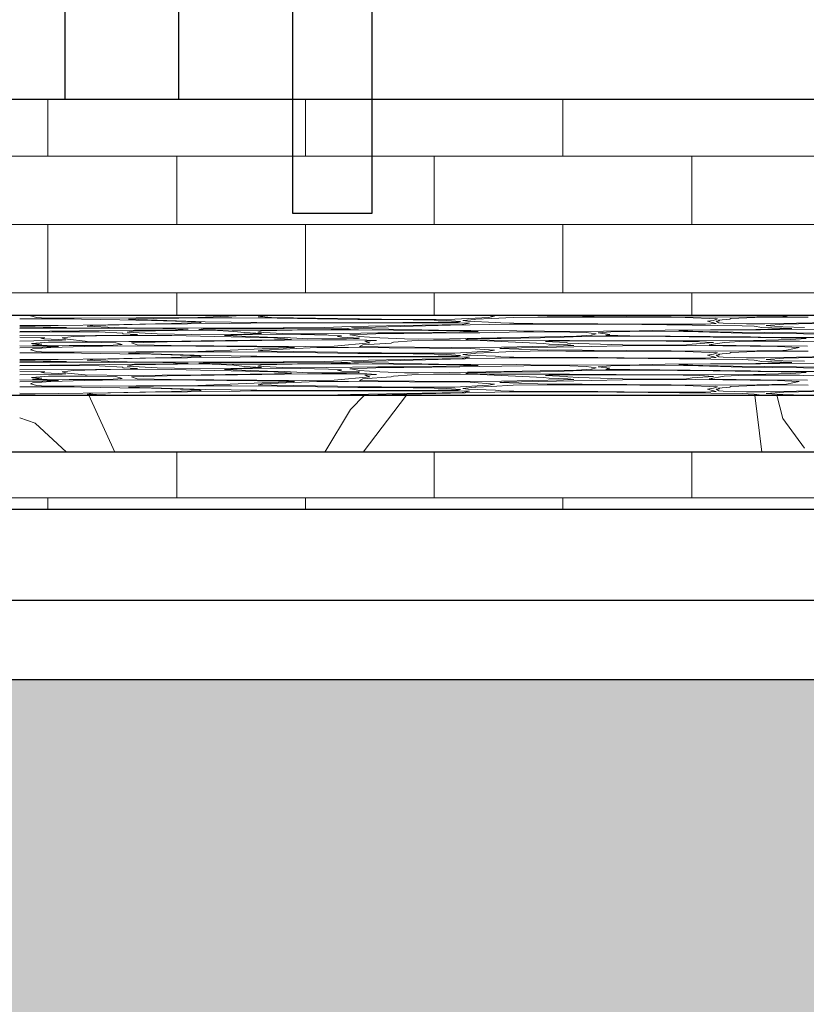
# Model space of a CAD drawing. Header units: millimetres. Extents: x -48769 to 5557, y 850 to 13065.
# Tile 39 of 56: x -16537 to -15846, y 3215 to 4080. Entities that reach past the tile are written whole.
import ezdxf

# ---------------------------------------------------------------- set-up
doc = ezdxf.new("R2010")
doc.units = ezdxf.units.MM
doc.header["$LTSCALE"] = 0.5
doc.header["$MEASUREMENT"] = 0
doc.linetypes.add('PLINE', pattern=[0])
for name, color, linetype in [('0 (Skravur)(Nye konstruksjoner)', 7, 'Continuous'), ('0(Nye konstruksjoner)', 7, 'Continuous'), ('232- Ikke-bærende yttervegger', 7, 'Continuous'), ('252- Gulv på grunn_ bunnplate', 7, 'Continuous'), ('71-- Bearbeidet terreng', 7, 'Continuous'), ('71-- Bearbeidet terreng (Skravur)', 7, 'Continuous')]:
    doc.layers.add(name, color=color, linetype=linetype)
doc.layers.add('235- Utvendig kledning og overflate', color=7, linetype='Continuous', lineweight=0)
doc.layers.add('255- Gulvoverflate', color=7, linetype='Continuous', lineweight=0)

# ---------------------------------------------------------------- blocks, each defined once
blk = doc.blocks.new('*X19')
at = {"layer": '235- Utvendig kledning og overflate', "linetype": 'PLINE'}
for p, q in [((-16398.77, 3660), (-16398.77, 3699.99)), ((-16172.58, 3660), (-16172.58, 3699.99)), ((-15946.39, 3660), (-15946.39, 3699.99)), ((-16738.06, 3660), (-16511.87, 3660)), ((-16511.87, 3660), (-16285.68, 3660)), ((-16511.87, 3650), (-16511.87, 3660)), ((-16511.87, 3650), (-16511.87, 3660)), ((-16285.68, 3660), (-16059.49, 3660)), ((-16285.68, 3650), (-16285.68, 3660)), ((-16285.68, 3650), (-16285.68, 3660)), ((-16059.49, 3660), (-15833.3, 3660)), ((-16059.49, 3650), (-16059.49, 3660)), ((-16059.49, 3650), (-16059.49, 3660))]:
    blk.add_line(p, q, dxfattribs=at)
blk = doc.blocks.new('*X20')
at = {"layer": '235- Utvendig kledning og overflate', "linetype": 'PLINE'}
for p, q in [((-16511.87, 3960), (-16511.87, 4010)), ((-16511.87, 3960), (-16511.87, 4010)), ((-16285.68, 3960), (-16285.68, 4010)), ((-16285.68, 3960), (-16285.68, 4010)), ((-16059.49, 3960), (-16059.49, 4010)), ((-16059.49, 3960), (-16059.49, 4010)), ((-16511.87, 3960), (-16738.06, 3960)), ((-16285.68, 3960), (-16511.87, 3960)), ((-16398.77, 3900), (-16398.77, 3960)), ((-16059.49, 3960), (-16285.68, 3960)), ((-16172.58, 3900), (-16172.58, 3960)), ((-15833.3, 3960), (-16059.49, 3960)), ((-15946.39, 3900), (-15946.39, 3960)), ((-16738.06, 3900), (-16511.87, 3900)), ((-16511.87, 3900), (-16285.68, 3900)), ((-16511.87, 3840), (-16511.87, 3900)), ((-16511.87, 3840), (-16511.87, 3900)), ((-16285.68, 3900), (-16059.49, 3900)), ((-16285.68, 3840), (-16285.68, 3900)), ((-16285.68, 3840), (-16285.68, 3900)), ((-16059.49, 3900), (-15833.3, 3900)), ((-16059.49, 3840), (-16059.49, 3900)), ((-16059.49, 3840), (-16059.49, 3900)), ((-16511.87, 3840), (-16738.06, 3840)), ((-16285.68, 3840), (-16511.87, 3840)), ((-16398.77, 3820), (-16398.77, 3840)), ((-16059.49, 3840), (-16285.68, 3840)), ((-16172.58, 3820), (-16172.58, 3840)), ((-15833.3, 3840), (-16059.49, 3840)), ((-15946.39, 3820), (-15946.39, 3840))]:
    blk.add_line(p, q, dxfattribs=at)
blk = doc.blocks.new('*X95')
at = {"layer": '255- Gulvoverflate', "linetype": 'PLINE'}
for p, q in [((-16511.11, 3817.21), (-16536.65, 3817.11)), ((-16526.48, 3820), (-16527.06, 3819.73)), ((-16527.06, 3819.73), (-16521.69, 3818.27)), ((-16521.69, 3818.27), (-16513.4, 3817.78)), ((-16513.4, 3817.78), (-16488.97, 3817.7)), ((-16498.93, 3817.12), (-16511.11, 3817.21)), ((-16448.81, 3816.28), (-16498.93, 3817.12)), ((-16488.97, 3817.7), (-16380.13, 3818.41)), ((-16420.88, 3815.85), (-16448.81, 3816.28)), ((-16434.62, 3817.25), (-16441.15, 3816.92)), ((-16441.15, 3816.92), (-16373.61, 3814.7)), ((-16419.05, 3817.59), (-16434.62, 3817.25)), ((-16378.67, 3814.49), (-16420.88, 3815.85)), ((-16374.2, 3818.07), (-16419.05, 3817.59)), ((-16380.13, 3818.41), (-16339.83, 3820)), ((-16350.41, 3818.07), (-16374.2, 3818.07)), ((-16373.61, 3814.7), (-16305.61, 3813.83)), ((-16310.53, 3817.65), (-16350.41, 3818.07)), ((-16323.07, 3819.59), (-16327.17, 3818.95)), ((-16327.17, 3818.95), (-16315.39, 3818.5)), ((-16313.91, 3820), (-16323.07, 3819.59)), ((-16315.39, 3818.5), (-16199.42, 3816.75)), ((-16239.51, 3816.65), (-16310.53, 3817.65)), ((-16209.67, 3816.49), (-16239.51, 3816.65)), ((-16172.46, 3815.96), (-16209.67, 3816.49)), ((-16199.42, 3816.75), (-16170.98, 3816.72)), ((-16161.41, 3815.67), (-16172.46, 3815.96)), ((-16170.98, 3816.72), (-16154.54, 3816.94)), ((-16149.47, 3814.84), (-16161.41, 3815.67)), ((-16154.54, 3816.94), (-16124.84, 3818.48)), ((-16151.47, 3814.61), (-16149.47, 3814.84)), ((-16136.94, 3816.71), (-16147.37, 3815.74)), ((-16147.37, 3815.74), (-16142.95, 3815.05)), ((-16142.95, 3815.05), (-16118.68, 3814.1)), ((-16136, 3816.93), (-16136.94, 3816.71)), ((-16122.11, 3817.42), (-16136, 3816.93)), ((-16119.72, 3819.49), (-16126.49, 3820)), ((-16124.84, 3818.48), (-16119.72, 3819.49)), ((-16103.2, 3818.43), (-16122.11, 3817.42)), ((-16073.41, 3818.8), (-16103.2, 3818.43)), ((-16087.33, 3820), (-16081.46, 3819.81)), ((-16081.46, 3819.81), (-15925.23, 3818.7)), ((-16057.05, 3818.74), (-16073.41, 3818.8)), ((-16032.06, 3818.73), (-16057.05, 3818.74)), ((-15952.09, 3818.31), (-16032.06, 3818.73)), ((-15923.69, 3817.16), (-15952.09, 3818.31)), ((-15932.62, 3815.02), (-15927.24, 3815.86)), ((-15925, 3813.1), (-15932.62, 3815.02)), ((-15927.24, 3815.86), (-15923.69, 3817.16)), ((-15925.23, 3818.7), (-15889.21, 3818.97)), ((-15922.05, 3815.42), (-15924.78, 3815.11)), ((-15924.78, 3815.11), (-15922.44, 3813.54)), ((-15912.92, 3816.92), (-15922.89, 3815.94)), ((-15922.89, 3815.94), (-15922.05, 3815.42)), ((-15912.04, 3817.43), (-15912.92, 3816.92)), ((-15890.99, 3818.34), (-15912.04, 3817.43)), ((-15866.31, 3818.73), (-15890.99, 3818.34)), ((-15889.21, 3818.97), (-15863.18, 3819.59)), ((-15844.11, 3818.67), (-15866.31, 3818.73)), ((-15697.34, 3816.25), (-15865.45, 3812.57)), ((-15863.18, 3819.59), (-15861.2, 3820)), ((-16536.66, 3811.42), (-16502.89, 3811.27)), ((-16522.94, 3810.15), (-16536.65, 3810.25)), ((-16536.65, 3808.98), (-16495.65, 3809.65)), ((-16536.65, 3808.66), (-16497.37, 3808.86)), ((-16536.65, 3806.04), (-16457.81, 3806.82)), ((-16495.64, 3809.65), (-16522.94, 3810.15)), ((-16502.89, 3811.27), (-16459.12, 3811.85)), ((-16497.37, 3808.86), (-16458.18, 3808.98)), ((-16472.52, 3811.45), (-16477.47, 3810.71)), ((-16477.47, 3810.71), (-16453.16, 3809.65)), ((-16426.08, 3812.38), (-16472.52, 3811.45)), ((-16459.12, 3811.85), (-16403.26, 3813.09)), ((-16458.18, 3808.98), (-16410.91, 3808.66)), ((-16435.96, 3807.15), (-16457.81, 3806.82)), ((-16442.4, 3809.18), (-16453.16, 3809.65)), ((-16366.69, 3808.91), (-16442.4, 3809.18)), ((-16436.99, 3806.49), (-16442.36, 3805.54)), ((-16378.55, 3807.35), (-16436.99, 3806.49)), ((-16401.99, 3807.36), (-16435.96, 3807.15)), ((-16352.24, 3813.04), (-16426.08, 3812.38)), ((-16410.91, 3808.66), (-16388.74, 3808.06)), ((-16403.26, 3813.09), (-16377.17, 3813.99)), ((-16388.74, 3808.06), (-16401.99, 3807.36)), ((-16375.37, 3808.37), (-16379.2, 3807.94)), ((-16379.2, 3807.94), (-16349.99, 3807.22)), ((-16377.17, 3813.99), (-16378.67, 3814.49)), ((-16367.69, 3807.29), (-16378.55, 3807.35)), ((-16362.58, 3808.7), (-16375.37, 3808.37)), ((-16348.63, 3806.18), (-16367.69, 3807.29)), ((-16332.37, 3809.03), (-16366.69, 3808.91)), ((-16304.27, 3808.8), (-16362.58, 3808.7)), ((-16333.62, 3813.5), (-16352.24, 3813.04)), ((-16349.99, 3807.22), (-16322.48, 3807.22)), ((-16339.08, 3805.25), (-16348.63, 3806.18)), ((-16323.47, 3813.57), (-16333.62, 3813.5)), ((-16305.27, 3809.16), (-16332.37, 3809.03)), ((-16324.4, 3806.62), (-16327.55, 3805.41)), ((-16283.98, 3807.49), (-16324.4, 3806.62)), ((-16230.12, 3813.47), (-16323.47, 3813.57)), ((-16322.48, 3807.22), (-16263.03, 3807.76)), ((-16305.61, 3813.83), (-16231.21, 3813.79)), ((-16278, 3809.34), (-16305.27, 3809.16)), ((-16278.57, 3809.05), (-16304.27, 3808.8)), ((-16238.97, 3807.59), (-16283.98, 3807.49)), ((-16248.8, 3808.61), (-16278.57, 3809.05)), ((-16268.59, 3809.65), (-16278, 3809.34)), ((-16268.59, 3809.65), (-16246.03, 3810.39)), ((-16263.03, 3807.76), (-16246.21, 3808.25)), ((-16246.21, 3808.25), (-16248.8, 3808.61)), ((-16246.03, 3810.39), (-16183.16, 3811.67)), ((-16245.09, 3809.38), (-16235.48, 3809.65)), ((-16245.09, 3809.38), (-16243.2, 3808.92)), ((-16243.2, 3808.92), (-16227.06, 3808.43)), ((-16146.84, 3806.71), (-16238.97, 3807.59)), ((-16158.25, 3811.66), (-16234.9, 3809.65)), ((-16231.21, 3813.79), (-16168.98, 3814.16)), ((-16206.21, 3813.62), (-16230.12, 3813.47)), ((-16227.06, 3808.43), (-16168.85, 3807.33)), ((-16150.23, 3813.55), (-16206.21, 3813.62)), ((-16183.16, 3811.67), (-16148.01, 3812.2)), ((-16168.98, 3814.16), (-16151.47, 3814.61)), ((-16168.85, 3807.33), (-16099.91, 3806.78)), ((-16106.28, 3812.62), (-16158.25, 3811.66)), ((-16141.61, 3813.39), (-16150.23, 3813.55)), ((-16148.01, 3812.2), (-16141.61, 3813.39)), ((-16133.88, 3806.12), (-16146.84, 3806.71)), ((-16138.07, 3805.97), (-16133.88, 3806.12)), ((-16118.68, 3814.1), (-16113.91, 3813.66)), ((-16113.91, 3813.66), (-16102.51, 3813.27)), ((-16090.75, 3812.66), (-16106.28, 3812.62)), ((-16102.51, 3813.27), (-16085.86, 3813.08)), ((-16099.91, 3806.78), (-16075.64, 3806.36)), ((-16011.99, 3812.44), (-16090.75, 3812.66)), ((-16085.86, 3813.08), (-16028.73, 3812.93)), ((-16075.64, 3806.36), (-16055.1, 3806.2)), ((-16055.1, 3806.2), (-15992.4, 3806.55)), ((-16028.73, 3812.93), (-15982.26, 3812.51)), ((-15984.15, 3806.42), (-16017.43, 3805.76)), ((-15902.15, 3811.18), (-16011.99, 3812.44)), ((-15992.4, 3806.55), (-15969.59, 3807.17)), ((-15940.52, 3805.71), (-15984.15, 3806.42)), ((-15982.26, 3812.51), (-15934.25, 3812.45)), ((-15969.59, 3807.17), (-15890.03, 3807.72)), ((-15945.47, 3807.12), (-15957.58, 3806.81)), ((-15957.58, 3806.81), (-15949.88, 3806.25)), ((-15949.88, 3806.25), (-15910.03, 3805.41)), ((-15815.63, 3807.96), (-15945.47, 3807.12)), ((-15934.25, 3812.45), (-15925, 3813.1)), ((-15922.44, 3813.54), (-15918.6, 3813.27)), ((-15918.6, 3813.27), (-15898.18, 3812.79)), ((-15891.36, 3810.73), (-15902.15, 3811.18)), ((-15898.18, 3812.79), (-15882.21, 3812.7)), ((-15884.8, 3809.65), (-15891.36, 3810.73)), ((-15890.03, 3807.72), (-15858.34, 3808.69)), ((-15858.34, 3808.69), (-15884.8, 3809.65)), ((-15882.21, 3812.7), (-15820.64, 3814.07)), ((-15865.45, 3812.57), (-15881.07, 3811.35)), ((-15881.07, 3811.35), (-15866.38, 3810.24)), ((-15866.38, 3810.24), (-15847.4, 3809.72)), ((-16536.69, 3801.11), (-16514.58, 3800.58)), ((-16499.66, 3802.17), (-16536.66, 3802.42)), ((-16499.45, 3798.32), (-16536.66, 3797.71)), ((-16536.65, 3805.63), (-16508.52, 3805.91)), ((-16514.58, 3800.58), (-16518.06, 3800.22)), ((-16518.06, 3800.22), (-16515.56, 3799.54)), ((-16515.56, 3799.54), (-16496.07, 3798.8)), ((-16508.52, 3805.91), (-16466.94, 3805.81)), ((-16470, 3802.49), (-16499.66, 3802.17)), ((-16496.07, 3798.8), (-16499.45, 3798.32)), ((-16489.46, 3801.66), (-16499.3, 3800.52)), ((-16499.3, 3800.52), (-16494.67, 3799.31)), ((-16494.67, 3799.31), (-16479.23, 3797.7)), ((-16469.35, 3802.35), (-16489.46, 3801.66)), ((-16479.23, 3797.7), (-16440.7, 3797.36)), ((-16439.43, 3802.82), (-16470, 3802.49)), ((-16444.25, 3802.68), (-16469.35, 3802.35)), ((-16466.94, 3805.81), (-16446.05, 3804.7)), ((-16446.05, 3804.7), (-16446.05, 3803.97)), ((-16446.05, 3803.97), (-16433.32, 3803.54)), ((-16402.93, 3802.54), (-16444.25, 3802.68)), ((-16442.36, 3805.54), (-16415.77, 3803.93)), ((-16440.7, 3797.36), (-16411.62, 3797.4)), ((-16433.32, 3803.54), (-16439.43, 3802.82)), ((-16415.77, 3803.93), (-16385.57, 3803.5)), ((-16411.62, 3797.4), (-16377.17, 3797.74)), ((-16345.36, 3797.74), (-16407.03, 3796.91)), ((-16365.16, 3801.58), (-16402.93, 3802.54)), ((-16385.57, 3803.5), (-16339.67, 3803.81)), ((-16377.17, 3797.74), (-16312.87, 3798.76)), ((-16350.78, 3801.4), (-16365.16, 3801.58)), ((-16345.57, 3803.23), (-16356.72, 3802.49)), ((-16356.72, 3802.49), (-16318.93, 3801.08)), ((-16313.55, 3800.39), (-16350.78, 3801.4)), ((-16301.9, 3803.63), (-16345.57, 3803.23)), ((-16323.9, 3798.21), (-16345.36, 3797.74)), ((-16339.67, 3803.81), (-16324.21, 3804.24)), ((-16324.21, 3804.24), (-16339.08, 3805.25)), ((-16327.55, 3805.41), (-16300.45, 3804.05)), ((-16283.95, 3798.61), (-16323.9, 3798.21)), ((-16318.93, 3801.08), (-16304.13, 3800.86)), ((-16297.88, 3799.19), (-16313.55, 3800.39)), ((-16312.87, 3798.76), (-16297.88, 3799.19)), ((-16304.13, 3800.86), (-16288, 3800)), ((-16265.29, 3802.94), (-16301.9, 3803.63)), ((-16300.45, 3804.05), (-16290.2, 3804)), ((-16290.2, 3804), (-16266.79, 3804.12)), ((-16288, 3800), (-16271.4, 3799.65)), ((-16231.81, 3798.56), (-16283.95, 3798.61)), ((-16271.4, 3799.65), (-16249.61, 3799.68)), ((-16266.79, 3804.12), (-16222.03, 3804.77)), ((-16254.04, 3802.15), (-16265.29, 3802.94)), ((-16257.38, 3801.82), (-16254.04, 3802.15)), ((-16253.56, 3801.16), (-16257.38, 3801.82)), ((-16238.06, 3800.35), (-16253.56, 3801.16)), ((-16249.61, 3799.68), (-16239.09, 3799.97)), ((-16223.76, 3804.06), (-16246.68, 3803.1)), ((-16246.68, 3803.1), (-16242.14, 3802.56)), ((-16242.14, 3802.56), (-16238.44, 3801.61)), ((-16239.09, 3799.97), (-16238.06, 3800.35)), ((-16238.44, 3801.61), (-16220.21, 3800.38)), ((-16233.49, 3797.56), (-16223.26, 3798.08)), ((-16228.96, 3796.07), (-16233.49, 3797.56)), ((-16223.26, 3798.08), (-16231.81, 3798.56)), ((-16149.92, 3804.9), (-16223.76, 3804.06)), ((-16222.03, 3804.77), (-16185.76, 3804.99)), ((-16220.21, 3800.38), (-16198.55, 3799.52)), ((-16192.3, 3797.86), (-16208.4, 3796.63)), ((-16198.55, 3799.52), (-16186.4, 3799.46)), ((-16173.07, 3798.35), (-16192.3, 3797.86)), ((-16186.4, 3799.46), (-16159.17, 3799.73)), ((-16185.76, 3804.99), (-16138.07, 3805.97)), ((-16149.58, 3798.32), (-16173.07, 3798.35)), ((-16159.17, 3799.73), (-16047.57, 3802.05)), ((-16132.56, 3805.04), (-16149.92, 3804.9)), ((-16132.28, 3798.11), (-16149.58, 3798.32)), ((-16142.82, 3799.5), (-16144.67, 3798.98)), ((-16144.67, 3798.98), (-16124.03, 3798.5)), ((-16124.29, 3799.79), (-16142.82, 3799.5)), ((-16093.79, 3805.81), (-16132.56, 3805.04)), ((-16076.64, 3795.46), (-16132.28, 3798.11)), ((-16113.79, 3800.03), (-16124.29, 3799.79)), ((-16124.03, 3798.5), (-16053.76, 3798.3)), ((-16079.06, 3800.48), (-16113.79, 3800.03)), ((-16085.32, 3805.92), (-16093.79, 3805.81)), ((-16053.35, 3805.6), (-16085.32, 3805.92)), ((-16058.54, 3800.98), (-16079.06, 3800.48)), ((-16071.92, 3797.5), (-16074.89, 3797.27)), ((-16043.71, 3797.83), (-16071.92, 3797.5)), ((-16035, 3801.97), (-16058.54, 3800.98)), ((-16053.76, 3798.3), (-15971.46, 3797.83)), ((-16039.15, 3805.05), (-16053.35, 3805.6)), ((-16047.57, 3802.05), (-16034.59, 3802.88)), ((-15968.79, 3797.69), (-16043.71, 3797.83)), ((-16030.17, 3803.94), (-16039.15, 3805.05)), ((-15990.48, 3801.92), (-16035, 3801.97)), ((-16034.59, 3802.88), (-16030.17, 3803.94)), ((-16017.43, 3805.76), (-16028.61, 3804.88)), ((-16028.61, 3804.88), (-16018.18, 3803.58)), ((-16018.18, 3803.58), (-16021.75, 3802.78)), ((-16021.75, 3802.78), (-16000.58, 3802.39)), ((-16000.58, 3802.39), (-15894.75, 3801.36)), ((-15927.54, 3801.2), (-15990.48, 3801.92)), ((-15971.46, 3797.83), (-15940.54, 3797.79)), ((-15939.08, 3797.11), (-15968.79, 3797.69)), ((-15940.54, 3797.79), (-15892, 3798.17)), ((-15902.11, 3804.52), (-15940.52, 3805.71)), ((-15908.23, 3801.08), (-15927.54, 3801.2)), ((-15899.4, 3797.5), (-15917.94, 3796.52)), ((-15910.03, 3805.41), (-15788.75, 3804.05)), ((-15847.61, 3800.19), (-15908.23, 3801.08)), ((-15848.24, 3804.05), (-15902.11, 3804.52)), ((-15866.03, 3797.67), (-15899.4, 3797.5)), ((-15894.75, 3801.36), (-15877.27, 3800.88)), ((-15892, 3798.17), (-15859.37, 3798.94)), ((-15877.27, 3800.88), (-15849.81, 3800.72)), ((-15851.57, 3797.45), (-15866.03, 3797.67)), ((-15859.37, 3798.94), (-15845.79, 3799.86)), ((-15847.99, 3797.2), (-15851.57, 3797.45)), ((-15849.81, 3800.72), (-15828.86, 3800.75)), ((-15828.66, 3803.81), (-15848.24, 3804.05)), ((-15845.79, 3799.86), (-15847.61, 3800.19)), ((-16512.5, 3793.29), (-16536.65, 3793.5)), ((-16536.65, 3791.75), (-16516.37, 3792.19)), ((-16524.99, 3790.86), (-16527.06, 3789.91)), ((-16527.06, 3789.91), (-16521.69, 3788.45)), ((-16511.28, 3796.7), (-16526.21, 3795.62)), ((-16526.21, 3795.62), (-16517.24, 3794.89)), ((-16517.24, 3794.89), (-16525.36, 3794.08)), ((-16525.36, 3794.08), (-16493.08, 3793.77)), ((-16509.44, 3791.98), (-16524.99, 3790.86)), ((-16516.37, 3792.19), (-16502.67, 3792.87)), ((-16502.67, 3792.87), (-16512.5, 3793.29)), ((-16477.5, 3796.79), (-16511.28, 3796.7)), ((-16479.8, 3792.85), (-16509.44, 3791.98)), ((-16493.08, 3793.77), (-16458.29, 3793.81)), ((-16448.13, 3793.38), (-16479.8, 3792.85)), ((-16452.21, 3796.25), (-16477.5, 3796.79)), ((-16458.29, 3793.81), (-16446.55, 3794.67)), ((-16446.55, 3794.67), (-16452.21, 3796.25)), ((-16381.9, 3793.1), (-16448.13, 3793.38)), ((-16407.03, 3796.91), (-16438.34, 3796.06)), ((-16438.34, 3796.06), (-16433.43, 3794.43)), ((-16433.43, 3794.43), (-16403.65, 3793.86)), ((-16403.65, 3793.86), (-16328.31, 3793.09)), ((-16300.66, 3792.38), (-16381.9, 3793.1)), ((-16380.13, 3788.58), (-16295.34, 3791.93)), ((-16328.31, 3793.09), (-16286.03, 3792.81)), ((-16323.07, 3789.77), (-16327.17, 3789.13)), ((-16327.17, 3789.13), (-16315.39, 3788.68)), ((-16275.64, 3791.87), (-16323.07, 3789.77)), ((-16295.34, 3791.93), (-16300.66, 3792.38)), ((-16286.03, 3792.81), (-16260.53, 3793.23)), ((-16247.85, 3792.08), (-16275.64, 3791.87)), ((-16260.53, 3793.23), (-16228.96, 3796.07)), ((-16140.9, 3791.26), (-16247.85, 3792.08)), ((-16235.39, 3794.26), (-16238.28, 3792.85)), ((-16238.28, 3792.85), (-16221.92, 3792.46)), ((-16210.48, 3795.96), (-16235.39, 3794.26)), ((-16221.92, 3792.46), (-16157.79, 3792)), ((-16208.4, 3796.63), (-16210.48, 3795.96)), ((-16157.79, 3792), (-16113.59, 3792.26)), ((-16119.72, 3789.67), (-16140.9, 3791.26)), ((-16124.84, 3788.65), (-16119.72, 3789.67)), ((-16111.28, 3791.52), (-16114.84, 3791.05)), ((-16114.84, 3791.05), (-16081.46, 3789.99)), ((-16113.59, 3792.26), (-16058.89, 3793.46)), ((-16034.31, 3792.75), (-16111.28, 3791.52)), ((-16073.41, 3788.97), (-16103.2, 3788.61)), ((-16081.46, 3789.99), (-15925.23, 3788.88)), ((-16071.58, 3794.92), (-16076.64, 3795.46)), ((-16074.89, 3797.27), (-16056.26, 3796.4)), ((-16057.05, 3788.92), (-16073.41, 3788.97)), ((-16055.15, 3794.31), (-16071.58, 3794.92)), ((-16058.89, 3793.46), (-16050.05, 3793.86)), ((-16032.06, 3788.9), (-16057.05, 3788.92)), ((-16056.26, 3796.4), (-16055.03, 3795.95)), ((-16050.05, 3793.86), (-16055.15, 3794.31)), ((-16055.03, 3795.95), (-16046.16, 3795.44)), ((-16046.16, 3795.44), (-15997.3, 3794.11)), ((-16007.25, 3793.46), (-16034.31, 3792.75)), ((-15952.09, 3788.48), (-16032.06, 3788.9)), ((-15942.95, 3793.8), (-16007.25, 3793.46)), ((-15997.3, 3794.11), (-15965.21, 3794.06)), ((-15965.21, 3794.06), (-15951.04, 3794.39)), ((-15951.04, 3794.39), (-15946.01, 3795.09)), ((-15946.01, 3795.09), (-15927.31, 3796.37)), ((-15871.04, 3792.92), (-15942.95, 3793.8)), ((-15927.31, 3796.37), (-15939.08, 3797.11)), ((-15917.94, 3796.52), (-15930.99, 3794.42)), ((-15930.99, 3794.42), (-15928.32, 3794.15)), ((-15928.32, 3794.15), (-15885.86, 3793.51)), ((-15925.23, 3788.88), (-15889.21, 3789.14)), ((-15866.31, 3788.91), (-15890.99, 3788.52)), ((-15889.21, 3789.14), (-15863.18, 3789.77)), ((-15885.86, 3793.51), (-15844.66, 3793.27)), ((-15851.97, 3792.08), (-15871.04, 3792.92)), ((-15844.11, 3788.85), (-15866.31, 3788.91)), ((-15863.18, 3789.77), (-15851.97, 3792.08)), ((-15837.86, 3796.86), (-15847.99, 3797.2)), ((-16536.66, 3781.6), (-16502.89, 3781.45)), ((-16511.11, 3787.38), (-16536.65, 3787.29)), ((-16522.94, 3780.33), (-16536.65, 3780.42)), ((-16495.64, 3779.82), (-16522.94, 3780.33)), ((-16521.69, 3788.45), (-16513.4, 3787.96)), ((-16513.4, 3787.96), (-16488.97, 3787.88)), ((-16498.93, 3787.3), (-16511.11, 3787.38)), ((-16502.89, 3781.45), (-16459.12, 3782.03)), ((-16448.81, 3786.46), (-16498.93, 3787.3)), ((-16488.97, 3787.88), (-16380.13, 3788.58)), ((-16472.52, 3781.62), (-16477.47, 3780.89)), ((-16477.47, 3780.89), (-16453.16, 3779.82)), ((-16426.08, 3782.55), (-16472.52, 3781.62)), ((-16459.12, 3782.03), (-16403.26, 3783.26)), ((-16420.88, 3786.03), (-16448.81, 3786.46)), ((-16434.62, 3787.42), (-16441.15, 3787.1)), ((-16441.15, 3787.1), (-16373.61, 3784.88)), ((-16419.05, 3787.77), (-16434.62, 3787.42)), ((-16352.24, 3783.22), (-16426.08, 3782.55)), ((-16378.67, 3784.66), (-16420.88, 3786.03)), ((-16374.2, 3788.25), (-16419.05, 3787.77)), ((-16403.26, 3783.26), (-16377.17, 3784.16)), ((-16377.17, 3784.16), (-16378.67, 3784.66)), ((-16350.41, 3788.24), (-16374.2, 3788.25)), ((-16373.61, 3784.88), (-16305.61, 3784)), ((-16333.62, 3783.67), (-16352.24, 3783.22)), ((-16310.53, 3787.83), (-16350.41, 3788.24)), ((-16323.47, 3783.75), (-16333.62, 3783.67)), ((-16230.12, 3783.64), (-16323.47, 3783.75)), ((-16315.39, 3788.68), (-16199.42, 3786.92)), ((-16239.51, 3786.83), (-16310.53, 3787.83)), ((-16305.61, 3784), (-16231.21, 3783.97)), ((-16268.59, 3779.82), (-16246.03, 3780.57)), ((-16246.03, 3780.57), (-16183.16, 3781.85)), ((-16209.67, 3786.66), (-16239.51, 3786.83)), ((-16158.25, 3781.83), (-16234.9, 3779.82)), ((-16231.21, 3783.97), (-16168.98, 3784.34)), ((-16206.21, 3783.79), (-16230.12, 3783.64)), ((-16172.46, 3786.13), (-16209.67, 3786.66)), ((-16150.23, 3783.72), (-16206.21, 3783.79)), ((-16199.42, 3786.92), (-16170.98, 3786.9)), ((-16183.16, 3781.85), (-16148.01, 3782.38)), ((-16161.41, 3785.85), (-16172.46, 3786.13)), ((-16170.98, 3786.9), (-16154.54, 3787.11)), ((-16168.98, 3784.34), (-16151.47, 3784.79)), ((-16149.47, 3785.02), (-16161.41, 3785.85)), ((-16106.28, 3782.8), (-16158.25, 3781.83)), ((-16154.54, 3787.11), (-16124.84, 3788.65)), ((-16151.47, 3784.79), (-16149.47, 3785.02)), ((-16141.61, 3783.57), (-16150.23, 3783.72)), ((-16148.01, 3782.38), (-16141.61, 3783.57)), ((-16136.94, 3786.89), (-16147.37, 3785.92)), ((-16147.37, 3785.92), (-16142.95, 3785.22)), ((-16142.95, 3785.22), (-16118.68, 3784.27)), ((-16136, 3787.1), (-16136.94, 3786.89)), ((-16122.11, 3787.6), (-16136, 3787.1)), ((-16103.2, 3788.61), (-16122.11, 3787.6)), ((-16118.68, 3784.27), (-16113.91, 3783.83)), ((-16113.91, 3783.83), (-16102.51, 3783.45)), ((-16090.75, 3782.84), (-16106.28, 3782.8)), ((-16102.51, 3783.45), (-16085.86, 3783.26)), ((-16011.99, 3782.62), (-16090.75, 3782.84)), ((-16085.86, 3783.26), (-16028.73, 3783.11)), ((-16028.73, 3783.11), (-15982.26, 3782.69)), ((-15902.15, 3781.35), (-16011.99, 3782.62)), ((-15982.26, 3782.69), (-15934.25, 3782.62)), ((-15923.69, 3787.34), (-15952.09, 3788.48)), ((-15934.25, 3782.62), (-15925, 3783.27)), ((-15932.62, 3785.2), (-15927.24, 3786.03)), ((-15925, 3783.27), (-15932.62, 3785.2)), ((-15927.24, 3786.03), (-15923.69, 3787.34)), ((-15922.05, 3785.59), (-15924.78, 3785.28)), ((-15924.78, 3785.28), (-15922.44, 3783.72)), ((-15912.92, 3787.1), (-15922.89, 3786.12)), ((-15922.89, 3786.12), (-15922.05, 3785.59)), ((-15922.44, 3783.72), (-15918.6, 3783.45)), ((-15918.6, 3783.45), (-15898.18, 3782.96)), ((-15912.04, 3787.6), (-15912.92, 3787.1)), ((-15890.99, 3788.52), (-15912.04, 3787.6)), ((-15891.36, 3780.9), (-15902.15, 3781.35)), ((-15898.18, 3782.96), (-15882.21, 3782.88)), ((-15884.8, 3779.82), (-15891.36, 3780.9)), ((-15882.21, 3782.88), (-15820.64, 3784.25)), ((-15865.45, 3782.74), (-15881.07, 3781.52)), ((-15881.07, 3781.52), (-15866.38, 3780.42)), ((-15866.38, 3780.42), (-15847.4, 3779.89)), ((-15697.34, 3786.42), (-15865.45, 3782.74)), ((-16499.66, 3772.35), (-16536.66, 3772.6)), ((-16536.65, 3779.16), (-16495.65, 3779.82)), ((-16536.65, 3778.83), (-16497.37, 3779.03)), ((-16536.65, 3776.21), (-16457.81, 3777)), ((-16536.65, 3775.8), (-16508.52, 3776.08)), ((-16508.52, 3776.08), (-16466.94, 3775.99)), ((-16470, 3772.67), (-16499.66, 3772.35)), ((-16489.46, 3771.83), (-16499.3, 3770.7)), ((-16497.37, 3779.03), (-16458.18, 3779.16)), ((-16469.35, 3772.53), (-16489.46, 3771.83)), ((-16439.43, 3773), (-16470, 3772.67)), ((-16444.25, 3772.85), (-16469.35, 3772.53)), ((-16466.94, 3775.99), (-16446.05, 3774.88)), ((-16458.18, 3779.16), (-16410.91, 3778.84)), ((-16435.96, 3777.33), (-16457.81, 3777)), ((-16442.4, 3779.35), (-16453.16, 3779.82)), ((-16446.05, 3774.88), (-16446.05, 3774.15)), ((-16446.05, 3774.15), (-16433.32, 3773.71)), ((-16402.93, 3772.71), (-16444.25, 3772.85)), ((-16366.69, 3779.08), (-16442.4, 3779.35)), ((-16436.99, 3776.67), (-16442.36, 3775.72)), ((-16442.36, 3775.72), (-16415.77, 3774.1)), ((-16433.32, 3773.71), (-16439.43, 3773)), ((-16378.55, 3777.53), (-16436.99, 3776.67)), ((-16401.99, 3777.54), (-16435.96, 3777.33)), ((-16415.77, 3774.1), (-16385.57, 3773.68)), ((-16410.91, 3778.84), (-16388.74, 3778.24)), ((-16365.16, 3771.76), (-16402.93, 3772.71)), ((-16388.74, 3778.24), (-16401.99, 3777.54)), ((-16385.57, 3773.68), (-16339.67, 3773.99)), ((-16375.37, 3778.55), (-16379.2, 3778.11)), ((-16379.2, 3778.11), (-16349.99, 3777.4)), ((-16367.69, 3777.47), (-16378.55, 3777.53)), ((-16362.58, 3778.88), (-16375.37, 3778.55)), ((-16348.63, 3776.36), (-16367.69, 3777.47)), ((-16332.37, 3779.21), (-16366.69, 3779.08)), ((-16350.78, 3771.58), (-16365.16, 3771.76)), ((-16304.27, 3778.98), (-16362.58, 3778.88)), ((-16345.57, 3773.41), (-16356.72, 3772.67)), ((-16356.72, 3772.67), (-16318.93, 3771.26)), ((-16313.55, 3770.56), (-16350.78, 3771.58)), ((-16349.99, 3777.4), (-16322.48, 3777.4)), ((-16339.08, 3775.43), (-16348.63, 3776.36)), ((-16301.9, 3773.81), (-16345.57, 3773.41)), ((-16339.67, 3773.99), (-16324.21, 3774.42)), ((-16324.21, 3774.42), (-16339.08, 3775.43)), ((-16305.27, 3779.34), (-16332.37, 3779.21)), ((-16324.4, 3776.79), (-16327.55, 3775.58)), ((-16327.55, 3775.58), (-16300.45, 3774.22)), ((-16283.98, 3777.67), (-16324.4, 3776.79)), ((-16322.48, 3777.4), (-16263.03, 3777.94)), ((-16278, 3779.51), (-16305.27, 3779.34)), ((-16278.57, 3779.22), (-16304.27, 3778.98)), ((-16265.29, 3773.12), (-16301.9, 3773.81)), ((-16300.45, 3774.22), (-16290.2, 3774.17)), ((-16290.2, 3774.17), (-16266.79, 3774.3)), ((-16238.97, 3777.76), (-16283.98, 3777.67)), ((-16248.8, 3778.79), (-16278.57, 3779.22)), ((-16268.59, 3779.82), (-16278, 3779.51)), ((-16266.79, 3774.3), (-16222.03, 3774.95)), ((-16254.04, 3772.33), (-16265.29, 3773.12)), ((-16263.03, 3777.94), (-16246.21, 3778.43)), ((-16257.38, 3772), (-16254.04, 3772.33)), ((-16253.56, 3771.33), (-16257.38, 3772)), ((-16246.21, 3778.43), (-16248.8, 3778.79)), ((-16223.76, 3774.23), (-16246.68, 3773.28)), ((-16246.68, 3773.28), (-16242.14, 3772.74)), ((-16245.09, 3779.56), (-16235.48, 3779.82)), ((-16245.09, 3779.56), (-16243.2, 3779.1)), ((-16243.2, 3779.1), (-16227.06, 3778.61)), ((-16242.14, 3772.74), (-16238.44, 3771.78)), ((-16146.84, 3776.88), (-16238.97, 3777.76)), ((-16238.44, 3771.78), (-16220.21, 3770.56)), ((-16227.06, 3778.61), (-16168.85, 3777.5)), ((-16149.92, 3775.07), (-16223.76, 3774.23)), ((-16222.03, 3774.95), (-16185.76, 3775.16)), ((-16185.76, 3775.16), (-16138.07, 3776.14)), ((-16168.85, 3777.5), (-16099.91, 3776.96)), ((-16159.17, 3769.91), (-16047.57, 3772.23)), ((-16132.56, 3775.22), (-16149.92, 3775.07)), ((-16133.88, 3776.3), (-16146.84, 3776.88)), ((-16138.07, 3776.14), (-16133.88, 3776.3)), ((-16093.79, 3775.99), (-16132.56, 3775.22)), ((-16099.91, 3776.96), (-16075.64, 3776.54)), ((-16085.32, 3776.09), (-16093.79, 3775.99)), ((-16053.35, 3775.78), (-16085.32, 3776.09)), ((-16075.64, 3776.54), (-16055.1, 3776.37)), ((-16035, 3772.15), (-16058.54, 3771.16)), ((-16055.1, 3776.37), (-15992.4, 3776.73)), ((-16039.15, 3775.22), (-16053.35, 3775.78)), ((-16047.57, 3772.23), (-16034.59, 3773.05)), ((-16030.17, 3774.11), (-16039.15, 3775.22)), ((-15990.48, 3772.1), (-16035, 3772.15)), ((-16034.59, 3773.05), (-16030.17, 3774.11)), ((-16017.43, 3775.93), (-16028.61, 3775.06)), ((-16028.61, 3775.06), (-16018.18, 3773.75)), ((-16018.18, 3773.75), (-16021.75, 3772.95)), ((-16021.75, 3772.95), (-16000.58, 3772.56)), ((-15984.15, 3776.6), (-16017.43, 3775.93)), ((-16000.58, 3772.56), (-15894.75, 3771.53)), ((-15992.4, 3776.73), (-15969.59, 3777.35)), ((-15927.54, 3771.38), (-15990.48, 3772.1)), ((-15940.52, 3775.88), (-15984.15, 3776.6)), ((-15969.59, 3777.35), (-15890.03, 3777.9)), ((-15945.47, 3777.29), (-15957.58, 3776.99)), ((-15957.58, 3776.99), (-15949.88, 3776.43)), ((-15949.88, 3776.43), (-15910.03, 3775.59)), ((-15815.63, 3778.14), (-15945.47, 3777.29)), ((-15902.11, 3774.7), (-15940.52, 3775.88)), ((-15910.03, 3775.59), (-15788.75, 3774.22)), ((-15848.24, 3774.22), (-15902.11, 3774.7)), ((-15894.75, 3771.53), (-15877.27, 3771.05)), ((-15890.03, 3777.9), (-15858.34, 3778.87)), ((-15858.34, 3778.87), (-15884.8, 3779.82)), ((-15828.66, 3773.99), (-15848.24, 3774.22)), ((-16536.69, 3771.29), (-16514.58, 3770.75)), ((-16499.45, 3768.5), (-16536.66, 3767.88)), ((-16512.5, 3763.46), (-16536.65, 3763.68)), ((-16511.28, 3766.88), (-16526.21, 3765.79)), ((-16526.21, 3765.79), (-16517.24, 3765.07)), ((-16517.24, 3765.07), (-16525.36, 3764.26)), ((-16525.36, 3764.26), (-16493.08, 3763.95)), ((-16514.58, 3770.75), (-16518.06, 3770.4)), ((-16518.06, 3770.4), (-16515.56, 3769.71)), ((-16516.37, 3762.36), (-16502.67, 3763.04)), ((-16515.56, 3769.71), (-16496.07, 3768.98)), ((-16502.67, 3763.04), (-16512.5, 3763.46)), ((-16477.5, 3766.96), (-16511.28, 3766.88)), ((-16479.8, 3763.03), (-16509.44, 3762.15)), ((-16496.07, 3768.98), (-16499.45, 3768.5)), ((-16499.3, 3770.7), (-16494.67, 3769.49)), ((-16494.67, 3769.49), (-16479.23, 3767.88)), ((-16493.08, 3763.95), (-16458.29, 3763.99)), ((-16448.13, 3763.55), (-16479.8, 3763.03)), ((-16479.23, 3767.88), (-16440.7, 3767.53)), ((-16452.21, 3766.43), (-16477.5, 3766.96)), ((-16458.29, 3763.99), (-16446.55, 3764.85)), ((-16446.55, 3764.85), (-16452.21, 3766.43)), ((-16381.9, 3763.28), (-16448.13, 3763.55)), ((-16440.7, 3767.53), (-16411.62, 3767.57)), ((-16407.03, 3767.08), (-16438.34, 3766.24)), ((-16438.34, 3766.24), (-16433.43, 3764.61)), ((-16433.43, 3764.61), (-16403.65, 3764.03)), ((-16411.62, 3767.57), (-16377.17, 3767.92)), ((-16345.36, 3767.92), (-16407.03, 3767.08)), ((-16403.65, 3764.03), (-16328.31, 3763.27)), ((-16300.66, 3762.56), (-16381.9, 3763.28)), ((-16377.17, 3767.92), (-16312.87, 3768.93)), ((-16323.9, 3768.39), (-16345.36, 3767.92)), ((-16328.31, 3763.27), (-16286.03, 3762.99)), ((-16283.95, 3768.78), (-16323.9, 3768.39)), ((-16318.93, 3771.26), (-16304.13, 3771.03)), ((-16297.88, 3769.37), (-16313.55, 3770.56)), ((-16312.87, 3768.93), (-16297.88, 3769.37)), ((-16304.13, 3771.03), (-16288, 3770.18)), ((-16288, 3770.18), (-16271.4, 3769.83)), ((-16286.03, 3762.99), (-16260.53, 3763.4)), ((-16231.81, 3768.74), (-16283.95, 3768.78)), ((-16271.4, 3769.83), (-16249.61, 3769.85)), ((-16260.53, 3763.4), (-16228.96, 3766.25)), ((-16238.06, 3770.53), (-16253.56, 3771.33)), ((-16249.61, 3769.85), (-16239.09, 3770.15)), ((-16239.09, 3770.15), (-16238.06, 3770.53)), ((-16235.39, 3764.44), (-16238.28, 3763.03)), ((-16238.28, 3763.03), (-16221.92, 3762.64)), ((-16210.48, 3766.14), (-16235.39, 3764.44)), ((-16233.49, 3767.74), (-16223.26, 3768.25)), ((-16228.96, 3766.25), (-16233.49, 3767.74)), ((-16223.26, 3768.25), (-16231.81, 3768.74)), ((-16220.21, 3770.56), (-16198.55, 3769.7)), ((-16208.4, 3766.81), (-16210.48, 3766.14)), ((-16192.3, 3768.04), (-16208.4, 3766.81)), ((-16198.55, 3769.7), (-16186.4, 3769.64)), ((-16173.07, 3768.53), (-16192.3, 3768.04)), ((-16186.4, 3769.64), (-16159.17, 3769.91)), ((-16149.58, 3768.49), (-16173.07, 3768.53)), ((-16132.28, 3768.28), (-16149.58, 3768.49)), ((-16142.82, 3769.67), (-16144.67, 3769.16)), ((-16144.67, 3769.16), (-16124.03, 3768.67)), ((-16124.29, 3769.97), (-16142.82, 3769.67)), ((-16076.64, 3765.63), (-16132.28, 3768.28)), ((-16113.79, 3770.21), (-16124.29, 3769.97)), ((-16124.03, 3768.67), (-16053.76, 3768.47)), ((-16079.06, 3770.66), (-16113.79, 3770.21)), ((-16113.59, 3762.43), (-16058.89, 3763.64)), ((-16034.31, 3762.92), (-16111.28, 3761.7)), ((-16058.54, 3771.16), (-16079.06, 3770.66)), ((-16071.58, 3765.1), (-16076.64, 3765.63)), ((-16071.92, 3767.67), (-16074.89, 3767.45)), ((-16074.89, 3767.45), (-16056.26, 3766.58)), ((-16043.71, 3768), (-16071.92, 3767.67)), ((-16055.15, 3764.49), (-16071.58, 3765.1)), ((-16058.89, 3763.64), (-16050.05, 3764.04)), ((-16056.26, 3766.58), (-16055.03, 3766.12)), ((-16050.05, 3764.04), (-16055.15, 3764.49)), ((-16055.03, 3766.12), (-16046.16, 3765.61)), ((-16053.76, 3768.47), (-15971.46, 3768.01)), ((-16046.16, 3765.61), (-15997.3, 3764.28)), ((-15968.79, 3767.87), (-16043.71, 3768)), ((-16007.25, 3763.64), (-16034.31, 3762.92)), ((-15942.95, 3763.98), (-16007.25, 3763.64)), ((-15997.3, 3764.28), (-15965.21, 3764.24)), ((-15971.46, 3768.01), (-15940.54, 3767.97)), ((-15939.08, 3767.28), (-15968.79, 3767.87)), ((-15965.21, 3764.24), (-15951.04, 3764.57)), ((-15951.04, 3764.57), (-15946.01, 3765.26)), ((-15946.01, 3765.26), (-15927.31, 3766.55)), ((-15871.04, 3763.1), (-15942.95, 3763.98)), ((-15940.54, 3767.97), (-15892, 3768.35)), ((-15927.31, 3766.55), (-15939.08, 3767.28)), ((-15917.94, 3766.7), (-15930.99, 3764.59)), ((-15930.99, 3764.59), (-15928.32, 3764.33)), ((-15928.32, 3764.33), (-15885.86, 3763.69)), ((-15908.23, 3771.26), (-15927.54, 3771.38)), ((-15899.4, 3767.67), (-15917.94, 3766.7)), ((-15847.61, 3770.36), (-15908.23, 3771.26)), ((-15866.03, 3767.85), (-15899.4, 3767.67)), ((-15892, 3768.35), (-15859.37, 3769.12)), ((-15885.86, 3763.69), (-15844.66, 3763.44)), ((-15877.27, 3771.05), (-15849.81, 3770.9)), ((-15851.97, 3762.26), (-15871.04, 3763.1)), ((-15851.57, 3767.63), (-15866.03, 3767.85)), ((-15859.37, 3769.12), (-15845.79, 3770.04)), ((-15847.99, 3767.38), (-15851.57, 3767.63)), ((-15849.81, 3770.9), (-15828.86, 3770.93)), ((-15837.86, 3767.03), (-15847.99, 3767.38)), ((-15845.79, 3770.04), (-15847.61, 3770.36)), ((-16536.65, 3761.92), (-16516.37, 3762.36)), ((-16511.11, 3757.56), (-16536.65, 3757.46)), ((-16524.99, 3761.04), (-16527.06, 3760.09)), ((-16527.06, 3760.09), (-16521.69, 3758.63)), ((-16509.44, 3762.15), (-16524.99, 3761.04)), ((-16521.69, 3758.63), (-16513.4, 3758.14)), ((-16513.4, 3758.14), (-16488.97, 3758.05)), ((-16498.93, 3757.47), (-16511.11, 3757.56)), ((-16448.81, 3756.64), (-16498.93, 3757.47)), ((-16488.97, 3758.05), (-16380.13, 3758.76)), ((-16420.88, 3756.21), (-16448.81, 3756.64)), ((-16434.62, 3757.6), (-16441.15, 3757.28)), ((-16441.15, 3757.28), (-16373.61, 3755.05)), ((-16419.05, 3757.95), (-16434.62, 3757.6)), ((-16378.67, 3754.84), (-16420.88, 3756.21)), ((-16374.2, 3758.43), (-16419.05, 3757.95)), ((-16403.26, 3753.44), (-16377.17, 3754.34)), ((-16380.13, 3758.76), (-16295.34, 3762.11)), ((-16377.17, 3754.34), (-16378.67, 3754.84)), ((-16350.41, 3758.42), (-16374.2, 3758.43)), ((-16373.61, 3755.05), (-16305.61, 3754.18)), ((-16310.53, 3758), (-16350.41, 3758.42)), ((-16323.07, 3759.95), (-16327.17, 3759.31)), ((-16327.17, 3759.31), (-16315.39, 3758.85)), ((-16275.64, 3762.05), (-16323.07, 3759.95)), ((-16315.39, 3758.85), (-16199.42, 3757.1)), ((-16239.51, 3757), (-16310.53, 3758)), ((-16305.61, 3754.18), (-16231.21, 3754.14)), ((-16295.34, 3762.11), (-16300.66, 3762.56)), ((-16247.85, 3762.26), (-16275.64, 3762.05)), ((-16140.9, 3761.43), (-16247.85, 3762.26)), ((-16209.67, 3756.84), (-16239.51, 3757)), ((-16231.21, 3754.14), (-16168.98, 3754.52)), ((-16221.92, 3762.64), (-16157.79, 3762.18)), ((-16172.46, 3756.31), (-16209.67, 3756.84)), ((-16199.42, 3757.1), (-16170.98, 3757.07)), ((-16161.41, 3756.02), (-16172.46, 3756.31)), ((-16170.98, 3757.07), (-16154.54, 3757.29)), ((-16168.98, 3754.52), (-16151.47, 3754.97)), ((-16149.47, 3755.19), (-16161.41, 3756.02)), ((-16157.79, 3762.18), (-16113.59, 3762.43)), ((-16154.54, 3757.29), (-16124.84, 3758.83)), ((-16151.47, 3754.97), (-16149.47, 3755.19)), ((-16136.94, 3757.06), (-16147.37, 3756.09)), ((-16147.37, 3756.09), (-16142.95, 3755.4)), ((-16142.95, 3755.4), (-16118.68, 3754.45)), ((-16119.72, 3759.84), (-16140.9, 3761.43)), ((-16136, 3757.28), (-16136.94, 3757.06)), ((-16122.11, 3757.78), (-16136, 3757.28)), ((-16124.84, 3758.83), (-16119.72, 3759.84)), ((-16103.2, 3758.78), (-16122.11, 3757.78)), ((-16118.68, 3754.45), (-16113.91, 3754.01)), ((-16111.28, 3761.7), (-16114.84, 3761.23)), ((-16114.84, 3761.23), (-16081.46, 3760.17)), ((-16073.41, 3759.15), (-16103.2, 3758.78)), ((-16081.46, 3760.17), (-15925.23, 3759.05)), ((-16057.05, 3759.09), (-16073.41, 3759.15)), ((-16032.06, 3759.08), (-16057.05, 3759.09)), ((-15952.09, 3758.66), (-16032.06, 3759.08)), ((-15923.69, 3757.51), (-15952.09, 3758.66)), ((-15932.62, 3755.37), (-15927.24, 3756.21)), ((-15925, 3753.45), (-15932.62, 3755.37)), ((-15927.24, 3756.21), (-15923.69, 3757.51)), ((-15925.23, 3759.05), (-15889.21, 3759.32)), ((-15922.05, 3755.77), (-15924.78, 3755.46)), ((-15924.78, 3755.46), (-15922.44, 3753.89)), ((-15912.92, 3757.28), (-15922.89, 3756.29)), ((-15922.89, 3756.29), (-15922.05, 3755.77)), ((-15912.04, 3757.78), (-15912.92, 3757.28)), ((-15890.99, 3758.7), (-15912.04, 3757.78)), ((-15866.31, 3759.09), (-15890.99, 3758.7)), ((-15889.21, 3759.32), (-15863.18, 3759.94)), ((-15882.21, 3753.05), (-15820.64, 3754.43)), ((-15844.11, 3759.02), (-15866.31, 3759.09)), ((-15697.34, 3756.6), (-15865.45, 3752.92)), ((-15863.18, 3759.94), (-15851.97, 3762.26)), ((-16536.66, 3751.78), (-16502.89, 3751.62)), ((-16522.94, 3750.51), (-16536.65, 3750.6)), ((-16495.64, 3750), (-16522.94, 3750.51)), ((-16502.89, 3751.62), (-16459.12, 3752.2)), ((-16472.52, 3751.8), (-16477.47, 3751.06)), ((-16477.47, 3751.06), (-16453.16, 3750)), ((-16426.08, 3752.73), (-16472.52, 3751.8)), ((-16459.12, 3752.2), (-16403.26, 3753.44)), ((-16352.24, 3753.39), (-16426.08, 3752.73)), ((-16333.62, 3753.85), (-16352.24, 3753.39)), ((-16323.47, 3753.92), (-16333.62, 3753.85)), ((-16230.12, 3753.82), (-16323.47, 3753.92)), ((-16268.59, 3750), (-16246.03, 3750.74)), ((-16246.03, 3750.74), (-16183.16, 3752.03)), ((-16158.25, 3752.01), (-16234.9, 3750)), ((-16206.21, 3753.97), (-16230.12, 3753.82)), ((-16150.23, 3753.9), (-16206.21, 3753.97)), ((-16183.16, 3752.03), (-16148.01, 3752.55)), ((-16106.28, 3752.97), (-16158.25, 3752.01)), ((-16141.61, 3753.74), (-16150.23, 3753.9)), ((-16148.01, 3752.55), (-16141.61, 3753.74)), ((-16113.91, 3754.01), (-16102.51, 3753.62)), ((-16090.75, 3753.01), (-16106.28, 3752.97)), ((-16102.51, 3753.62), (-16085.86, 3753.43)), ((-16011.99, 3752.8), (-16090.75, 3753.01)), ((-16085.86, 3753.43), (-16028.73, 3753.28)), ((-16028.73, 3753.28), (-15982.26, 3752.87)), ((-15902.15, 3751.53), (-16011.99, 3752.8)), ((-15982.26, 3752.87), (-15934.25, 3752.8)), ((-15934.25, 3752.8), (-15925, 3753.45)), ((-15922.44, 3753.89), (-15918.6, 3753.62)), ((-15918.6, 3753.62), (-15898.18, 3753.14)), ((-15891.36, 3751.08), (-15902.15, 3751.53)), ((-15898.18, 3753.14), (-15882.21, 3753.05)), ((-15884.8, 3750), (-15891.36, 3751.08)), ((-15865.45, 3752.92), (-15881.07, 3751.7)), ((-15881.07, 3751.7), (-15866.38, 3750.59)), ((-15866.38, 3750.59), (-15847.4, 3750.07))]:
    blk.add_line(p, q, dxfattribs=at)
blk = doc.blocks.new('*X96')
at = {"layer": '255- Gulvoverflate', "linetype": 'PLINE'}
for p, q in [((-16475.91, 3750), (-16453.16, 3699.99)), ((-16246.03, 3737.45), (-16233.8, 3750)), ((-16197.01, 3750), (-16234.9, 3699.99)), ((-15884.8, 3699.99), (-15890.83, 3750)), ((-15871.73, 3750), (-15866.38, 3729.74)), ((-16268.59, 3699.99), (-16246.03, 3737.45)), ((-16522.94, 3725.51), (-16536.65, 3730.12)), ((-15866.38, 3729.74), (-15847.4, 3703.54)), ((-16495.64, 3699.99), (-16522.94, 3725.51))]:
    blk.add_line(p, q, dxfattribs=at)

msp = doc.modelspace()

# ---------------------------------------------------------------- hatches: boundary and pattern name
at = {"layer": '71-- Bearbeidet terreng (Skravur)', "linetype": 'Continuous'}
msp.add_hatch(color=256, dxfattribs=at).paths.add_polyline_path([(1123.01, 3500), (-48768.89, 3500), (-48768.89, 2500), (5383.07, 2500), (5383.07, 3500), (5314.92, 3500), (5314.92, 3000.17), (4563.07, 2988.26), (4563.07, 3500), (2819.67, 3500), (2691.46, 3496.95), (2691.46, 3347.08), (1123.01, 3312.83)])

# ---------------------------------------------------------------- linework, layer by layer
at = {"layer": '0 (Skravur)(Nye konstruksjoner)', "linetype": 'PLINE', "flags": 128}
msp.add_lwpolyline([(-16296.93, 3910), (-16226.93, 3910), (-16226.93, 5930), (-16296.93, 5930)], close=True, dxfattribs=at)
at = {"layer": '0(Nye konstruksjoner)', "linetype": 'PLINE'}
for p, q in [((-16496.93, 5930), (-16496.93, 4010)), ((-16396.93, 4010), (-16396.93, 5930)), ((-15516.93, 4010), (-17416.93, 4010))]:
    msp.add_line(p, q, dxfattribs=at)
at = {"layer": '252- Gulv på grunn_ bunnplate', "linetype": 'PLINE'}
for p, q in [((-15296.93, 3820), (-18421.93, 3820)), ((-22216.93, 3750), (-15296.93, 3750)), ((-15296.93, 3699.99), (-22216.93, 3699.99)), ((-18421.93, 3650), (-15296.93, 3650)), ((-22216.93, 3570), (-15286.93, 3570))]:
    msp.add_line(p, q, dxfattribs=at)
at = {"layer": '71-- Bearbeidet terreng', "linetype": 'PLINE'}
msp.add_line((5402.57, 3500), (-48768.89, 3500), dxfattribs=at)

# ---------------------------------------------------------------- block references
at = {"layer": '232- Ikke-bærende yttervegger'}
for name in ['*X20', '*X19']:
    msp.add_blockref(name, (0, 0), dxfattribs=at)
at = {"layer": '252- Gulv på grunn_ bunnplate'}
for name in ['*X95', '*X96']:
    msp.add_blockref(name, (0, 0), dxfattribs=at)

doc.saveas('drawing.dxf')
